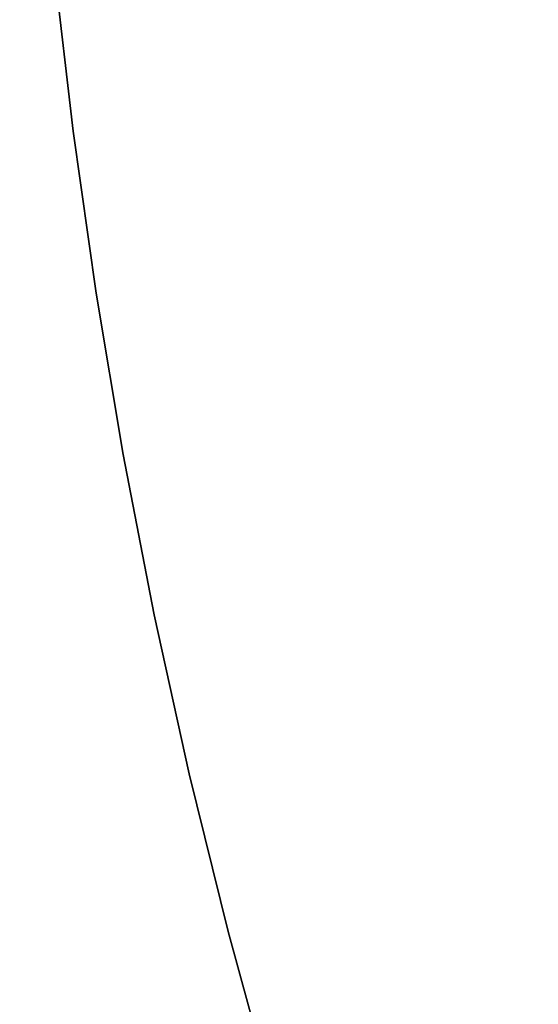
# Model space of a CAD drawing. Header units: millimetres. Extents: x -2852 to 102, y -106 to 97.
# Tile 236 of 256: x -41.14 to -37.72, y -14.01 to -7.51. Entities that reach past the tile are written whole.
import ezdxf

# ---------------------------------------------------------------- set-up
doc = ezdxf.new("R2010")
doc.units = ezdxf.units.MM
doc.header["$MEASUREMENT"] = 0
doc.layers.add('Predefinito', color=5, linetype='Continuous')

msp = doc.modelspace()

# ---------------------------------------------------------------- linework, layer by layer
at = {"color": 255, "linetype": 'Continuous', "lineweight": 15}
msp.add_lwpolyline([(-40.8053, 2.5814), (-40.9274, 1.5047), (-41.0223, 0.4239), (-41.0898, -0.6601), (-41.1298, -1.7461), (-41.1421, -2.8332), (-41.1268, -3.9202), (-41.0839, -5.0061), (-41.0134, -6.0898), (-40.9156, -7.1704), (-40.7905, -8.2468), (-40.6385, -9.3179), (-40.4597, -10.3828), (-40.2547, -11.4405), (-40.0236, -12.4899), (-39.767, -13.5303), (-39.4854, -14.5606), (-39.1793, -15.58), (-38.8491, -16.5877), (-38.4956, -17.5828), (-38.1193, -18.5646), (-37.7209, -19.5323)], dxfattribs=at)
at = {"layer": 'Predefinito'}
for points in [[(-40.8053, 2.5814), (-40.9274, 1.5047), (-41.0223, 0.4239), (-41.0898, -0.6601), (-41.1298, -1.7461), (-41.1421, -2.8332), (-41.1268, -3.9202), (-41.0839, -5.0061), (-41.0134, -6.0898), (-40.9156, -7.1704), (-40.7905, -8.2468), (-40.6385, -9.3179), (-40.4597, -10.3828), (-40.2547, -11.4405), (-40.0236, -12.4899), (-39.767, -13.5303), (-39.4854, -14.5606)], [(-40.8053, 2.5814), (-40.9274, 1.5047), (-41.0223, 0.4239), (-41.0898, -0.6601), (-41.1298, -1.7461), (-41.1421, -2.8332), (-41.1268, -3.9202), (-41.0839, -5.0061), (-41.0134, -6.0898), (-40.9156, -7.1704), (-40.7905, -8.2468), (-40.6385, -9.3179), (-40.4597, -10.3828), (-40.2547, -11.4405), (-40.0236, -12.4899), (-39.767, -13.5303), (-39.4854, -14.5606), (-39.1793, -15.58), (-38.8491, -16.5877), (-38.4956, -17.5828), (-38.1193, -18.5646), (-37.7209, -19.5323)], [(-37.7209, -19.5323), (-38.1193, -18.5646), (-38.4956, -17.5828), (-38.8491, -16.5877), (-39.1793, -15.58), (-39.4854, -14.5606), (-39.767, -13.5303), (-40.0236, -12.4899), (-40.2547, -11.4405), (-40.4597, -10.3828), (-40.6385, -9.3179), (-40.7905, -8.2468), (-40.9156, -7.1704), (-41.0134, -6.0898), (-41.0839, -5.0061), (-41.1268, -3.9202), (-41.1421, -2.8332), (-41.1298, -1.7461), (-41.0898, -0.6601), (-41.0223, 0.4239), (-40.9274, 1.5047), (-40.8053, 2.5814)], [(-40.8053, 2.5814), (-40.9274, 1.5047), (-41.0223, 0.4239), (-41.0898, -0.6601), (-41.1298, -1.7461), (-41.1421, -2.8332), (-41.1268, -3.9202), (-41.0839, -5.0061), (-41.0134, -6.0898), (-40.9156, -7.1704), (-40.7905, -8.2468), (-40.6385, -9.3179), (-40.4597, -10.3828), (-40.2547, -11.4405), (-40.0236, -12.4899), (-39.767, -13.5303), (-39.4854, -14.5606), (-39.1793, -15.58), (-38.8491, -16.5877), (-38.4956, -17.5828), (-38.1193, -18.5646), (-37.7209, -19.5323)], [(-39.4854, -14.5606), (-39.767, -13.5303), (-40.0236, -12.4899), (-40.2547, -11.4405), (-40.4597, -10.3828), (-40.6385, -9.3179), (-40.7905, -8.2468), (-40.9156, -7.1704), (-41.0134, -6.0898), (-41.0839, -5.0061), (-41.1268, -3.9202), (-41.1421, -2.8332), (-41.1298, -1.7461), (-41.0898, -0.6601), (-41.0223, 0.4239), (-40.9274, 1.5047), (-40.8053, 2.5814)]]:
    msp.add_lwpolyline(points, dxfattribs=at)

doc.saveas('drawing.dxf')
